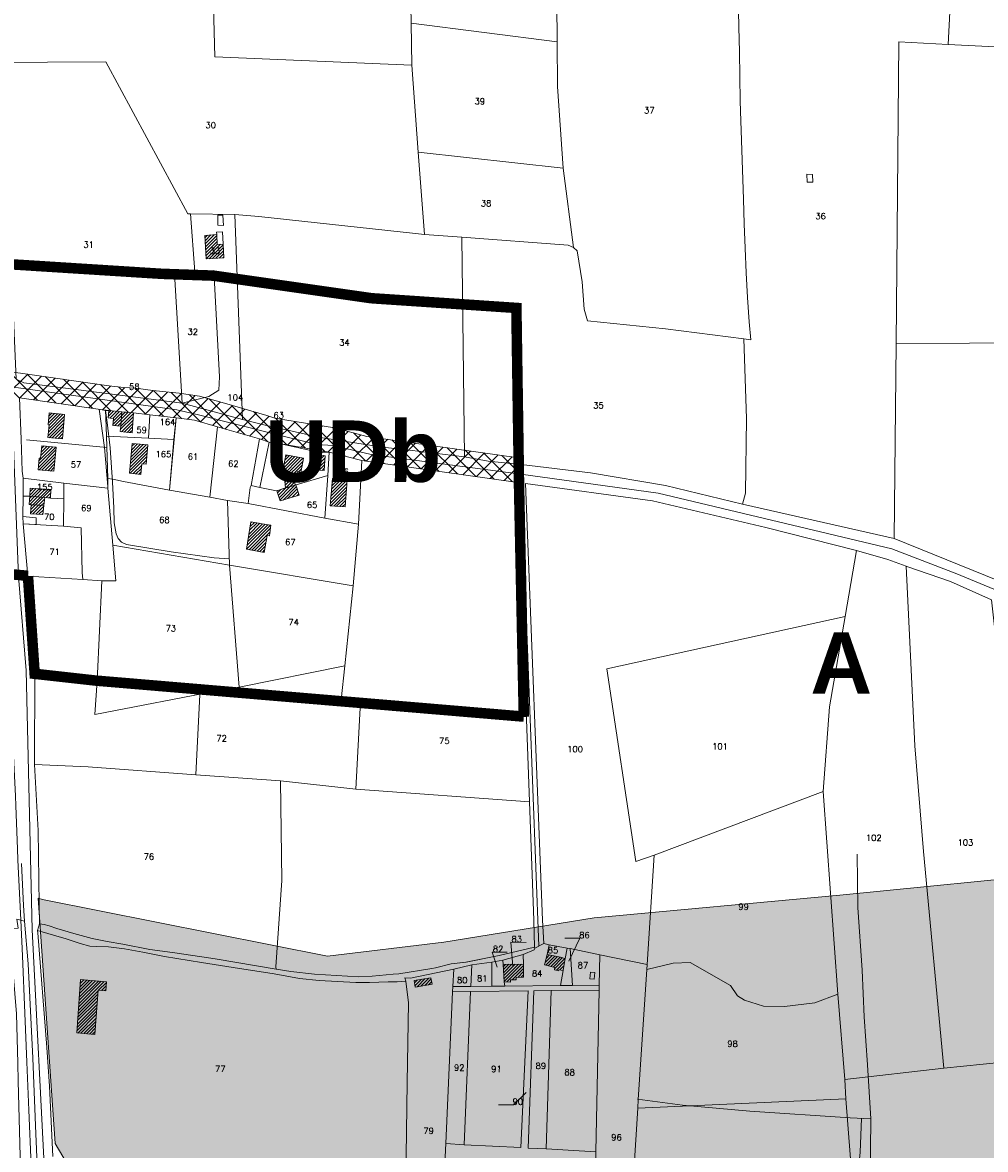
# Model space of a CAD drawing. Header units: metres. Extents: x 578835 to 593571, y 248557 to 255108.
# Tile 92 of 251: x 583772 to 584321, y 251252 to 251895. Entities that reach past the tile are written whole.
import ezdxf

# ---------------------------------------------------------------- set-up
doc = ezdxf.new("R2010")
doc.units = ezdxf.units.M
doc.linetypes.add('CACHEX2', pattern=[0.75, 0.5, -0.25])
doc.linetypes.add('SOLID_LINE', pattern=[0])
for name, color, linetype, lineweight in [('Cad-BATIMENT_BATI_LEGER13', 7, 'SOLID_LINE', 0), ('Cad-BATIMENT_BATI_PRIVE12', 7, 'SOLID_LINE', 0), ('Cad-BATIMENT_BATI_PRIVE12_HACH', 7, 'SOLID_LINE', 0), ('Cad-HYDROGRAPHI_COURS_D_EAU28', 5, 'SOLID_LINE', 0), ('Cad-PARCELLAIRE_PARCELLE1', 250, 'SOLID_LINE', 0), ('Cad-PARCELLAIRE_PARCELLE1_', 250, 'SOLID_LINE', 0), ('Cad-RESEAU_ROUT_AXE_DE_VOIE26', 255, 'SOLID_LINE', 0), ('Cad-RESEAU_ROUT_LIMITE_DE_VOIE_P23', 8, 'SOLID_LINE', 0), ('Cad-SITE_PARTIC_FERROVIAIRE40', 251, 'SOLID_LINE', 0), ('Cad-TOPONYMIE_DETAIL_PARCELLAIR181', 7, 'SOLID_LINE', 0), ('Cad-TOPONYMIE_NUMERO_DE_PARCELL182', 250, 'SOLID_LINE', 0), ('ER', 192, 'Continuous', 18), ('PLU', 7, 'CACHEX2', 5), ('PPRI global - contour', 152, 'Continuous', 5), ('PPRI global - hachures', 152, 'Continuous', 5)]:
    doc.layers.add(name, color=color, linetype=linetype, lineweight=lineweight)
doc.layers.add('PLU nom', color=7, linetype='Continuous')
doc.styles.get("Standard").update_dxf_attribs({"font": 'arialbd_0.ttf', "height": 50})
doc.styles.add('TEXTSTYLE_45_11', font='txt.shx', dxfattribs={"oblique": 50})

msp = doc.modelspace()

# ---------------------------------------------------------------- hatches: boundary and pattern name
at = {"layer": 'Cad-BATIMENT_BATI_PRIVE12_HACH', "ltscale": 0.4}
h = msp.add_hatch(dxfattribs=at)
h.set_pattern_fill('ANSI31', color=256, scale=0.4, style=0)
h.paths.add_polyline_path([(583876.2, 251773.43), (583876.9, 251760.01), (583887.07, 251760.64), (583886.59, 251768.4), (583883.31, 251768.24), (583883, 251773.89)])
h = msp.add_hatch(dxfattribs=at)
h.set_pattern_fill('ANSI31', color=256, scale=0.4, style=0)
h.paths.add_polyline_path([(583794.96, 251657.52), (583796.1, 251671.44), (583787.37, 251672.27), (583786.79, 251665.42), (583787.46, 251665.26), (583786.74, 251658.17)])
h = msp.add_hatch(dxfattribs=at)
h.set_pattern_fill('ANSI31', color=256, scale=0.4, style=0)
h.paths.add_polyline_path([(583823.75, 251665.17), (583828.23, 251664.77), (583828.87, 251672.84), (583821.39, 251673.55), (583821.09, 251669.41), (583824.08, 251669.1)])
h = msp.add_hatch(dxfattribs=at)
h.set_pattern_fill('ANSI31', color=256, scale=0.4, style=0)
h.paths.add_polyline_path([(583834.82, 251660.85), (583835.51, 251672.39), (583828.87, 251672.84), (583828.23, 251664.77), (583827.91, 251661.62)])
h = msp.add_hatch(dxfattribs=at)
h.set_pattern_fill('ANSI31', color=256, scale=0.4, style=0)
h.paths.add_polyline_path([(583790.16, 251638.96), (583791.47, 251652.77), (583783.25, 251653.54), (583782.53, 251646.45), (583781.78, 251646.51), (583781.26, 251639.77)])
h = msp.add_hatch(dxfattribs=at)
h.set_pattern_fill('ANSI31', color=256, scale=0.4, style=0)
h.paths.add_polyline_path([(583842.81, 251643.13), (583843.72, 251654.01), (583834.83, 251654.83), (583833.28, 251637.87), (583839.77, 251637.18), (583840.25, 251643.24)])
h = msp.add_hatch(dxfattribs=at)
h.set_pattern_fill('ANSI31', color=256, scale=0.4, style=0)
h.paths.add_polyline_path([(583931.01, 251638.34), (583932.56, 251646.38), (583922.5, 251648.33), (583921.36, 251642.22), (583921.62, 251642.13), (583920.28, 251635.55), (583921.64, 251635), (583922.19, 251629.47), (583927.73, 251631.16), (583927.41, 251634.03), (583928.09, 251633.87), (583928.99, 251638.85)])
h = msp.add_hatch(dxfattribs=at)
h.set_pattern_fill('ANSI31', color=256, scale=0.4, style=0)
h.paths.add_polyline_path([(583944.26, 251639.45), (583944.88, 251647.86), (583942.8, 251648.13), (583942.88, 251650.04), (583940.83, 251649.97), (583940.73, 251648.3), (583938.9, 251648.36), (583938.31, 251641.74), (583938.72, 251641.77), (583938.72, 251639.77)])
h = msp.add_hatch(dxfattribs=at)
h.set_pattern_fill('ANSI31', color=256, scale=0.4, style=0)
h.paths.add_polyline_path([(583956.23, 251618.71), (583957.41, 251634.09), (583949.01, 251634.94), (583947.68, 251619.33)])
h = msp.add_hatch(dxfattribs=at)
h.set_pattern_fill('ANSI31', color=256, scale=0.4, style=0)
h.paths.add_polyline_path([(583776.34, 251624.76), (583784.88, 251624.13), (583788.13, 251623.74), (583788.46, 251628.56), (583776.61, 251629.35)])
h = msp.add_hatch(dxfattribs=at)
h.set_pattern_fill('ANSI31', color=256, scale=0.4, style=0)
h.paths.add_polyline_path([(583930.02, 251625.44), (583928.13, 251631.3), (583927.73, 251631.16), (583922.19, 251629.47), (583917.29, 251627.83), (583919.09, 251622.07)])
h = msp.add_hatch(dxfattribs=at)
h.set_pattern_fill('ANSI31', color=256, scale=0.4, style=0)
h.paths.add_polyline_path([(583776.34, 251624.76), (583776.08, 251620.06), (583784.44, 251619.53), (583784.88, 251624.13)])
h = msp.add_hatch(dxfattribs=at)
h.set_pattern_fill('ANSI31', color=256, scale=0.4, style=0)
h.paths.add_polyline_path([(583777.24, 251619.93), (583776.85, 251614.76), (583783.88, 251614.35), (583784.44, 251619.53)])
h = msp.add_hatch(dxfattribs=at)
h.set_pattern_fill('ANSI31', color=256, scale=0.4, style=0)
h.paths.add_polyline_path([(583910.08, 251592.79), (583911.68, 251602.29), (583913.17, 251602.19), (583913.9, 251608.26), (583911.14, 251608.7), (583902.52, 251610.21), (583900.04, 251594.51)])
h = msp.add_hatch(dxfattribs=at)
h.set_pattern_fill('ANSI31', color=256, scale=0.4, style=0)
h.paths.add_polyline_path([(584080.52, 251354.43), (584081.76, 251361.23), (584079.92, 251361.63), (584079.98, 251361.86), (584071.42, 251363.6), (584069.95, 251357.67), (584075.84, 251356.16), (584075.53, 251354.91), (584077.97, 251354.33), (584078.17, 251354.9)])
h = msp.add_hatch(dxfattribs=at)
h.set_pattern_fill('ANSI31', color=256, scale=0.4, style=0)
h.paths.add_polyline_path([(584058, 251350.66), (584057.87, 251358.12), (584046.43, 251357.94), (584047.01, 251348.06), (584050.48, 251347.91), (584050.45, 251349.13), (584053.84, 251349.19), (584053.81, 251350.53)])
h = msp.add_hatch(dxfattribs=at)
h.set_pattern_fill('ANSI31', color=256, scale=0.4, style=0)
h.paths.add_polyline_path([(583813.5, 251317.98), (583815.34, 251343.21), (583819.82, 251342.92), (583820.14, 251348.06), (583805.35, 251349.29), (583803.2, 251318.9)])
h = msp.add_hatch(dxfattribs=at)
h.set_pattern_fill('ANSI31', color=256, scale=0.4, style=0)
h.paths.add_polyline_path([(584005.89, 251346.75), (584005.18, 251350.37), (583995.58, 251348.79), (583996.22, 251345.05)])
at = {"layer": 'ER', "ltscale": 0.4}
h = msp.add_hatch(dxfattribs=at)
h.set_pattern_fill('ANSI37', color=256, scale=2, style=0)
h.paths.add_polyline_path([(583665.49, 251709.81), (583644.4, 251712.65), (583629.13, 251716.73), (583586.06, 251723.88), (583544.86, 251730.09), (583544.74, 251730.1), (583546.52, 251728.24), (583533.12, 251730.99), (583532.67, 251731.02), (583523.01, 251729.65), (583523.44, 251731.73), (583514.76, 251732.39), (583484.81, 251729.01), (583436.33, 251722.68), (583424.74, 251720.97), (583402.14, 251720.15), (583395.4, 251721.41), (583389.24, 251710.03), (583382.2, 251712), (583390.48, 251708.08), (583401.1, 251706.11), (583426.02, 251707.01), (583438.26, 251708.81), (583486.5, 251715.11), (583515.02, 251718.33), (583543.28, 251716.17), (583583.87, 251710.05), (583626.17, 251703.03), (583641.65, 251698.89), (583663.16, 251696), (583691.6, 251690.24), (583721.12, 251685.74), (583748.49, 251683.76), (583770.5, 251680.9), (583816.72, 251674.27), (583821.39, 251673.55), (583828.87, 251672.84), (583835.51, 251672.39), (583844.93, 251671.17), (583859.82, 251669.52), (583870.33, 251668.06), (583883.51, 251664.25), (583907.4, 251657.44), (583912.83, 251655.55), (583919.6, 251654.55), (583947.18, 251649.95), (583965.8, 251645.15), (584054.64, 251632.62), (584055.37, 251632.53), (584055.16, 251646.68), (583968.54, 251658.9), (583950.09, 251663.66), (583921.77, 251668.39), (583916.17, 251669.21), (583911.62, 251670.79), (583887.37, 251677.71), (583873.25, 251681.78), (583861.55, 251683.41), (583846.6, 251685.07), (583836.88, 251686.33), (583830, 251686.8), (583823.13, 251687.45), (583818.78, 251688.12), (583772.39, 251694.77), (583749.89, 251697.7), (583722.69, 251699.66), (583694.05, 251704.03)])
at = {"layer": 'PPRI global - hachures', "ltscale": 0.4}
h = msp.add_hatch(dxfattribs=at)
h.set_pattern_fill('ANSI36', color=256, scale=2, style=0)
h.paths.add_polyline_path([(583783.61, 251394.92), (583946.21, 251362.57), (584012.55, 251370.66), (584098.3, 251384.41), (584238.25, 251397.35), (584368.5, 251410.28), (584383.06, 251421.61), (584395.2, 251448.29), (584419.46, 251503.28), (584433.22, 251512.17), (584451.82, 251518.64), (584493.89, 251519.45), (584494.7, 251517.83), (584472.05, 251487.91), (584429.17, 251242.09), (584417.04, 251177.39), (584407.33, 251166.07), (584324.01, 251097.34), (584223.69, 251020.52), (584200.23, 251017.28), (584149.27, 251031.84), (583999.6, 251116.75), (583954.3, 251135.35), (583907.38, 251147.47), (583862.89, 251167.69), (583817.58, 251210.55), (583790.89, 251255.83), (583781.18, 251395.73)])

# ---------------------------------------------------------------- linework, layer by layer
at = {"layer": 'Cad-BATIMENT_BATI_LEGER13'}
for points in [[(583883.66, 251784.87), (583883.64, 251779.19), (583886.77, 251779.11), (583886.54, 251784.89), (583883.66, 251784.87), (583883.66, 251784.87)], [(583883.66, 251784.87), (583883.64, 251779.19), (583886.77, 251779.11), (583886.54, 251784.89), (583883.66, 251784.87), (583883.66, 251784.87)], [(583883.31, 251768.24), (583886.59, 251768.4), (583886.26, 251775.4), (583882.89, 251775.22), (583883, 251773.89), (583883.31, 251768.24), (583883.31, 251768.24)], [(583883.31, 251768.24), (583886.59, 251768.4), (583886.26, 251775.4), (583882.89, 251775.22), (583883, 251773.89), (583883.31, 251768.24), (583883.31, 251768.24)], [(583780.08, 251608.58), (583780.09, 251612.37), (583772.52, 251613.29), (583772.63, 251608.96), (583780.08, 251608.58), (583780.08, 251608.58)], [(583780.08, 251608.58), (583780.09, 251612.37), (583772.52, 251613.29), (583772.63, 251608.96), (583780.08, 251608.58), (583780.08, 251608.58)], [(584098.16, 251349.44), (584098.59, 251353.27), (584096.18, 251353.51), (584095.75, 251349.69), (584098.16, 251349.44), (584098.16, 251349.44)], [(584098.16, 251349.44), (584098.59, 251353.27), (584096.18, 251353.51), (584095.75, 251349.69), (584098.16, 251349.44), (584098.16, 251349.44)]]:
    msp.add_lwpolyline(points, close=True, dxfattribs=at)
at = {"layer": 'Cad-BATIMENT_BATI_PRIVE12'}
for points in [[(583876.2, 251773.43), (583876.9, 251760.01), (583887.07, 251760.64), (583886.59, 251768.4), (583883.31, 251768.24), (583883, 251773.89), (583876.2, 251773.43), (583876.2, 251773.43)], [(583794.96, 251657.52), (583796.1, 251671.44), (583787.37, 251672.27), (583786.79, 251665.42), (583787.46, 251665.26), (583786.74, 251658.17), (583794.96, 251657.52), (583794.96, 251657.52)], [(583823.75, 251665.17), (583828.23, 251664.77), (583828.87, 251672.84), (583821.39, 251673.55), (583821.39, 251673.55), (583821.09, 251669.41), (583824.08, 251669.1), (583823.75, 251665.17), (583823.75, 251665.17)], [(583834.82, 251660.85), (583835.51, 251672.39), (583828.87, 251672.84), (583828.23, 251664.77), (583827.91, 251661.62), (583834.82, 251660.85), (583834.82, 251660.85)], [(583790.16, 251638.96), (583791.47, 251652.77), (583783.25, 251653.54), (583782.53, 251646.45), (583781.78, 251646.51), (583781.26, 251639.77), (583790.16, 251638.96), (583790.16, 251638.96)], [(583842.81, 251643.13), (583843.72, 251654.01), (583834.83, 251654.83), (583833.28, 251637.87), (583839.77, 251637.18), (583840.25, 251643.24), (583842.81, 251643.13), (583842.81, 251643.13)], [(583931.01, 251638.34), (583932.56, 251646.38), (583922.5, 251648.33), (583921.36, 251642.22), (583921.62, 251642.13), (583920.28, 251635.55), (583921.64, 251635), (583922.19, 251629.47), (583927.73, 251631.16), (583927.41, 251634.03), (583928.09, 251633.87), (583928.99, 251638.85), (583931.01, 251638.34), (583931.01, 251638.34)], [(583944.26, 251639.45), (583944.88, 251647.86), (583942.8, 251648.13), (583942.88, 251650.04), (583940.83, 251649.97), (583940.73, 251648.3), (583938.9, 251648.36), (583938.31, 251641.74), (583938.72, 251641.77), (583938.72, 251639.77), (583944.26, 251639.45), (583944.26, 251639.45)], [(583956.23, 251618.71), (583957.41, 251634.09), (583949.01, 251634.94), (583947.68, 251619.33), (583956.23, 251618.71), (583956.23, 251618.71)], [(583776.34, 251624.76), (583784.88, 251624.13), (583788.13, 251623.74), (583788.46, 251628.56), (583776.61, 251629.35), (583776.34, 251624.76), (583776.34, 251624.76)], [(583930.02, 251625.44), (583928.13, 251631.3), (583927.73, 251631.16), (583922.19, 251629.47), (583917.29, 251627.83), (583919.09, 251622.07), (583930.02, 251625.44), (583930.02, 251625.44)], [(583776.34, 251624.76), (583776.08, 251620.06), (583784.44, 251619.53), (583784.88, 251624.13), (583776.34, 251624.76), (583776.34, 251624.76)], [(583777.24, 251619.93), (583776.85, 251614.76), (583783.88, 251614.35), (583784.44, 251619.53), (583777.24, 251619.93), (583777.24, 251619.93)], [(583910.08, 251592.79), (583911.68, 251602.29), (583913.17, 251602.19), (583913.9, 251608.26), (583911.14, 251608.7), (583902.52, 251610.21), (583900.04, 251594.51), (583910.08, 251592.79), (583910.08, 251592.79)], [(584080.52, 251354.43), (584081.76, 251361.23), (584079.92, 251361.63), (584079.98, 251361.86), (584071.42, 251363.6), (584069.95, 251357.67), (584075.84, 251356.16), (584075.53, 251354.91), (584077.97, 251354.33), (584078.17, 251354.9), (584080.52, 251354.43), (584080.52, 251354.43)], [(584058, 251350.66), (584057.87, 251358.12), (584046.43, 251357.94), (584047.01, 251348.06), (584050.48, 251347.91), (584050.45, 251349.13), (584053.84, 251349.19), (584053.81, 251350.53), (584058, 251350.66), (584058, 251350.66)], [(583813.5, 251317.98), (583815.34, 251343.21), (583819.82, 251342.92), (583820.14, 251348.06), (583805.35, 251349.29), (583803.2, 251318.9), (583813.5, 251317.98), (583813.5, 251317.98)], [(584005.89, 251346.75), (584005.18, 251350.37), (583995.58, 251348.79), (583996.22, 251345.05), (584005.89, 251346.75), (584005.89, 251346.75)]]:
    msp.add_lwpolyline(points, close=True, dxfattribs=at)
at = {"layer": 'Cad-HYDROGRAPHI_COURS_D_EAU28'}
msp.add_lwpolyline([(584018.13, 251355.24), (584028.48, 251357.66), (584039.89, 251359.17), (584046.23, 251360.27), (584057.74, 251363.56), (584064.12, 251366.21), (584064.46, 251367.14), (584064.24, 251367.68), (584044.03, 251362.97), (584025.12, 251359.28), (584016.64, 251358.23), (584007.83, 251356.05), (584005.65, 251355.54), (583986.93, 251352.63), (583983.58, 251352.36), (583971.73, 251351.15), (583963.76, 251350.81), (583938.73, 251352.4), (583925.17, 251353.83), (583916.97, 251355.26), (583882.1, 251361.15), (583874.44, 251362.19), (583857.74, 251364.7), (583844.88, 251366.52), (583829.4, 251369.46), (583820.61, 251370.96), (583812.05, 251372.7), (583801.44, 251375.49), (583791.79, 251378.47), (583787.39, 251379.89), (583784.51, 251380.77), (583781.94, 251381), (583780.76, 251377.33), (583797.16, 251372.46), (583805.21, 251369.79), (583810.69, 251368.35), (583814.17, 251368.09), (583821.27, 251368.01), (583830.43, 251366.87), (583840.9, 251364.85), (583853.13, 251362.53), (583874.37, 251359.07), (583892.42, 251356.11), (583915.79, 251352.6), (583930.28, 251349.91), (583941.33, 251348.83), (583962.29, 251347.68), (583970.05, 251347.55), (583980.81, 251348), (583985.84, 251347.97), (583990.75, 251348.39), (583990.27, 251350.23), (583993.57, 251350.18), (584018.13, 251355.24), (584018.13, 251355.24)], close=True, dxfattribs=at)
at = {"layer": 'Cad-PARCELLAIRE_PARCELLE1'}
for points in [[(584184.74, 251994.51), (584188.58, 251993.93), (584305.07, 251977.92), (584300.04, 251882.3), (584388.45, 251877.88), (584395.83, 251877.27), (584483.04, 251870.52), (584483.76, 252079.7), (584484.26, 252143.72), (584484.71, 252191.68), (584484.84, 252210.87), (584354.36, 252239.31), (584225.76, 252280.84), (584216.6, 252232.7), (584219.22, 252232.03), (584214.25, 252187.81), (584208.08, 252140.26), (584202.98, 252108.61), (584200.77, 252092.71), (584198.13, 252077), (584194.96, 252055.67), (584184.93, 251998.09), (584184.74, 251994.51), (584184.74, 251994.51)], [(584076.93, 251958.85), (584076.64, 251950.59), (584077.18, 251883.74), (583993.87, 251894.29), (583992.56, 251961.4), (583993.11, 252012.05), (584003.77, 252010.82), (584049.32, 252011.06), (584049.45, 252014.53), (584079, 252009.08), (584076.93, 251958.85), (584076.93, 251958.85)], [(584001.54, 251773.98), (583996.3, 251774.44), (583906.96, 251784.14), (583893.34, 251785.35), (583868.07, 251785.8), (583866.53, 251785.67), (583819.72, 251872.28), (583786.52, 251872.07), (583760.48, 251872.01), (583759.59, 251896.46), (583757.77, 251952.83), (583811.61, 251957.54), (583873.68, 251961.5), (583879.67, 251961.89), (583881.96, 251875.24), (583994.3, 251870.47), (583997.94, 251820.95), (584001.54, 251773.98), (584001.54, 251773.98)], [(583879.67, 251961.89), (583881.96, 251875.24), (583994.3, 251870.47), (583993.87, 251894.29), (583992.56, 251961.4), (583986.79, 251963.36), (583922.63, 251964.69), (583879.67, 251961.89), (583879.67, 251961.89)], [(584080.57, 251811.68), (583997.94, 251820.95), (583994.3, 251870.47), (583993.87, 251894.29), (584077.18, 251883.74), (584077.33, 251858.35), (584080.57, 251811.68), (584080.57, 251811.68)], [(584395.83, 251877.27), (584396.02, 251712.31), (584270.44, 251711.73), (584271.9, 251883.74), (584300.04, 251882.3), (584388.45, 251877.88), (584395.83, 251877.27), (584395.83, 251877.27)], [(583870.53, 251752.57), (583858.97, 251751.71), (583863.25, 251677.83), (583781.91, 251688.32), (583772.91, 251689.46), (583768.71, 251691.45), (583766.31, 251743.86), (583763.72, 251799.61), (583760.48, 251872.01), (583786.52, 251872.07), (583819.72, 251872.28), (583866.53, 251785.67), (583868.07, 251785.8), (583870.53, 251752.57), (583870.53, 251752.57)], [(584080.57, 251811.68), (583997.94, 251820.95), (584001.54, 251773.98), (584022.77, 251772.41), (584083.4, 251767.9), (584086.48, 251766.59), (584080.57, 251811.68), (584080.57, 251811.68)], [(583893.34, 251785.35), (583897.66, 251668.44), (583863.25, 251677.83), (583878.51, 251681.67), (583884.22, 251685.26), (583884.49, 251692.87), (583881.33, 251753.47), (583870.53, 251752.57), (583868.07, 251785.8), (583893.34, 251785.35), (583893.34, 251785.35)], [(584024.24, 251647.24), (583993, 251651.11), (583977.46, 251652.7), (583942.21, 251658.22), (583909.87, 251665.45), (583897.66, 251668.44), (583893.34, 251785.35), (583906.96, 251784.14), (583996.3, 251774.44), (584001.54, 251773.98), (584022.77, 251772.41), (584024.24, 251647.24), (584024.24, 251647.24)], [(583886.26, 251775.4), (583882.89, 251775.22), (583883, 251773.89), (583876.2, 251773.43), (583876.9, 251760.01), (583887.07, 251760.64), (583886.59, 251768.4), (583886.26, 251775.4), (583886.26, 251775.4)], [(584183.66, 251714.4), (584138.99, 251720.26), (584094.43, 251724.79), (584092.48, 251731.3), (584091.34, 251746.93), (584088.55, 251764.53), (584086.48, 251766.59), (584083.4, 251767.9), (584022.77, 251772.41), (584024.24, 251647.24), (584037.87, 251644.82), (584056.58, 251642.92), (584096.07, 251638.09), (584138.96, 251630.86), (584182.88, 251620.26), (584184.59, 251626.42), (584185.05, 251669.15), (584183.66, 251714.4), (584183.66, 251714.4)], [(583870.53, 251752.57), (583858.97, 251751.71), (583863.25, 251677.83), (583878.51, 251681.67), (583884.22, 251685.26), (583884.49, 251692.87), (583881.33, 251753.47), (583870.53, 251752.57), (583870.53, 251752.57)], [(584270.44, 251711.73), (584396.02, 251712.31), (584396.04, 251668.73), (584396.47, 251549.15), (584269.25, 251600.72), (584270.44, 251711.73), (584270.44, 251711.73)], [(583795.82, 251632.29), (583772.58, 251635.14), (583772.09, 251639.12), (583771.48, 251657.23), (583770.5, 251680.9), (583816.72, 251674.27), (583819.66, 251673.64), (583819.76, 251669.52), (583820.05, 251659.06), (583820.83, 251634.94), (583820.97, 251629.38), (583795.82, 251632.29), (583795.82, 251632.29)], [(583820.05, 251659.06), (583844.14, 251657.84), (583844.93, 251671.17), (583835.51, 251672.39), (583828.87, 251672.84), (583828.23, 251664.77), (583823.75, 251665.17), (583824.08, 251669.1), (583821.09, 251669.41), (583821.39, 251673.55), (583819.66, 251673.64), (583819.76, 251669.52), (583820.05, 251659.06), (583820.05, 251659.06)], [(583821.39, 251673.55), (583821.09, 251669.41), (583824.08, 251669.1), (583823.75, 251665.17), (583828.23, 251664.77), (583828.87, 251672.84), (583821.39, 251673.55), (583821.39, 251673.55)], [(583844.93, 251671.17), (583844.14, 251657.84), (583858.63, 251657.05), (583859.82, 251669.52), (583844.93, 251671.17), (583844.93, 251671.17)], [(583859.82, 251669.52), (583870.33, 251668.06), (583883.51, 251664.25), (583879.01, 251624.3), (583856.01, 251628.29), (583859.82, 251669.52), (583859.82, 251669.52)], [(583820.05, 251659.06), (583844.14, 251657.84), (583858.63, 251657.05), (583856.01, 251628.29), (583829.87, 251633.25), (583823.84, 251634.41), (583820.83, 251634.94), (583820.05, 251659.06), (583820.05, 251659.06)], [(583879.01, 251624.3), (583883.51, 251664.25), (583907.4, 251657.44), (583902.69, 251630.96), (583902.04, 251629.79), (583900.92, 251620.56), (583889.06, 251622.36), (583879.01, 251624.3), (583879.01, 251624.3)], [(583907.57, 251629.8), (583912.83, 251655.55), (583907.4, 251657.44), (583902.69, 251630.96), (583907.57, 251629.8), (583907.57, 251629.8)], [(583912.83, 251655.55), (583919.6, 251654.55), (583940.83, 251649.97), (583947.18, 251649.95), (583946.4, 251636.62), (583928.38, 251631.32), (583917.13, 251627.82), (583907.57, 251629.8), (583912.83, 251655.55), (583912.83, 251655.55)], [(583946.4, 251636.62), (583947.18, 251649.95), (583965.8, 251645.15), (583963.88, 251608.87), (583944.56, 251612.27), (583946.4, 251636.62), (583946.4, 251636.62)], [(583919.31, 251462.47), (583962.4, 251457.82), (583964.9, 251507.85), (583953.95, 251508.72), (583956.12, 251528.08), (583960.8, 251573.73), (583963.88, 251608.87), (583965.8, 251645.15), (584054.64, 251632.62), (584063.77, 251383.13), (584064.24, 251367.68), (584044.03, 251362.97), (584025.21, 251359.29), (584016.64, 251358.23), (584007.83, 251356.05), (584005.65, 251355.54), (583986.93, 251352.63), (583983.58, 251352.36), (583971.73, 251351.15), (583963.76, 251350.81), (583938.73, 251352.4), (583925.17, 251353.83), (583916.97, 251355.26), (583916.79, 251356.48), (583920.1, 251405.69), (583919.31, 251462.47), (583919.31, 251462.47)], [(583772.54, 251624.89), (583776.34, 251624.76), (583784.88, 251624.13), (583788.13, 251623.74), (583795.76, 251623.26), (583795.82, 251632.29), (583772.58, 251635.14), (583772.54, 251624.89), (583772.54, 251624.89)], [(583823.68, 251596.83), (583890.32, 251585.56), (583889.06, 251622.36), (583879.01, 251624.3), (583856.01, 251628.29), (583829.87, 251633.25), (583823.84, 251634.41), (583820.83, 251634.94), (583820.97, 251629.38), (583823.68, 251596.83), (583823.68, 251596.83)], [(583900.92, 251620.56), (583902.04, 251629.79), (583902.69, 251630.96), (583907.57, 251629.8), (583917.13, 251627.82), (583928.38, 251631.32), (583946.4, 251636.62), (583944.56, 251612.27), (583900.92, 251620.56), (583900.92, 251620.56)], [(583795.76, 251623.26), (583795.65, 251607.76), (583805.71, 251606.7), (583806.26, 251581.33), (583806.69, 251577.25), (583817.46, 251576.58), (583825.39, 251576.46), (583823.68, 251596.83), (583820.97, 251629.38), (583795.82, 251632.29), (583795.76, 251623.26), (583795.76, 251623.26)], [(584069.5, 251369.78), (584068.81, 251383.1), (584059.14, 251632.1), (584131.52, 251622.09), (584196.1, 251606.98), (584247.82, 251593.8), (584241.39, 251556.26), (584105.39, 251526.39), (584122.08, 251416.54), (584132.4, 251420.29), (584128.38, 251357.87), (584101.53, 251363.43), (584084.5, 251366.91), (584082.92, 251367.11), (584072.62, 251369.04), (584069.5, 251369.78), (584069.5, 251369.78)], [(583772.63, 251608.96), (583772.52, 251613.29), (583772.54, 251624.89), (583776.34, 251624.76), (583784.88, 251624.13), (583788.13, 251623.74), (583795.76, 251623.26), (583795.65, 251607.76), (583772.63, 251608.96), (583772.63, 251608.96)], [(583889.06, 251622.36), (583890.32, 251585.56), (583960.8, 251573.73), (583963.88, 251608.87), (583944.56, 251612.27), (583900.92, 251620.56), (583889.06, 251622.36), (583889.06, 251622.36)], [(583775.36, 251579.2), (583772.63, 251608.96), (583795.65, 251607.76), (583805.71, 251606.7), (583806.26, 251581.33), (583806.69, 251577.25), (583775.36, 251579.2), (583775.36, 251579.2)], [(583895.88, 251516.03), (583886.36, 251514.45), (583813.52, 251500.34), (583814.79, 251519.62), (583817.46, 251576.58), (583825.39, 251576.46), (583823.68, 251596.83), (583890.32, 251585.56), (583895.88, 251516.03), (583895.88, 251516.03)], [(584228.87, 251456.45), (584232.43, 251504.68), (584241.39, 251556.26), (584247.82, 251593.8), (584265.72, 251588.72), (584276.09, 251584.91), (584281.19, 251482.44), (584285.97, 251422.31), (584297.61, 251298.77), (584241.1, 251292.38), (584237.29, 251341), (584228.87, 251456.45), (584228.87, 251456.45)], [(583890.32, 251585.56), (583960.8, 251573.73), (583956.12, 251528.08), (583895.88, 251516.03), (583890.32, 251585.56), (583890.32, 251585.56)], [(584297.61, 251298.77), (584285.97, 251422.31), (584281.19, 251482.44), (584276.09, 251584.91), (584276.6, 251584.72), (584301.39, 251576.21), (584324.84, 251565.8), (584353.77, 251304.58), (584297.61, 251298.77), (584297.61, 251298.77)], [(583779.13, 251471.83), (583779.18, 251523.56), (583775.36, 251579.2), (583806.69, 251577.25), (583817.46, 251576.58), (583814.79, 251519.62), (583813.52, 251500.34), (583886.36, 251514.45), (583895.88, 251516.03), (583956.12, 251528.08), (583953.95, 251508.72), (583964.9, 251507.85), (583962.4, 251457.82), (583919.31, 251462.47), (583871.05, 251465.91), (583809.66, 251470.48), (583779.13, 251471.83), (583779.13, 251471.83)], [(584132.4, 251420.29), (584122.08, 251416.54), (584105.39, 251526.39), (584241.39, 251556.26), (584232.43, 251504.68), (584228.87, 251456.45), (584132.4, 251420.29), (584132.4, 251420.29)], [(583779.13, 251471.83), (583809.66, 251470.48), (583871.05, 251465.91), (583919.31, 251462.47), (583920.1, 251405.69), (583916.79, 251356.48), (583916.97, 251355.26), (583882.1, 251361.15), (583874.44, 251362.19), (583857.74, 251364.7), (583844.88, 251366.52), (583829.4, 251369.46), (583820.61, 251370.96), (583812.05, 251372.7), (583801.44, 251375.49), (583791.79, 251378.47), (583787.39, 251379.89), (583784.51, 251380.77), (583781.94, 251381), (583781.76, 251392.02), (583781.11, 251434.32), (583779.13, 251471.83), (583779.13, 251471.83)], [(584228.87, 251456.45), (584132.4, 251420.29), (584128.38, 251357.87), (584128.21, 251354.96), (584143.32, 251358.56), (584152.92, 251359.03), (584175.95, 251345.91), (584179.98, 251340.11), (584183.91, 251337.54), (584194.75, 251334.1), (584206.71, 251333.99), (584224.1, 251336), (584237.29, 251341), (584228.87, 251456.45), (584228.87, 251456.45)], [(583769.6, 251301.61), (583769.72, 251291.35), (583772.07, 251205.94), (583772.03, 251199.48), (583780.15, 251198.92), (583781.16, 251230.34), (583779.79, 251261.44), (583778.19, 251304.44), (583775.42, 251358.27), (583773.47, 251382.63), (583769.09, 251383.71), (583769.69, 251378.53), (583766.9, 251378.4), (583764.86, 251379.12), (583764.95, 251376.12), (583768.9, 251329.86), (583769.6, 251301.61), (583769.6, 251301.61)], [(584046.23, 251360.27), (584057.74, 251363.56), (584057.87, 251358.12), (584058, 251350.66), (584053.81, 251350.53), (584053.84, 251349.19), (584050.45, 251349.13), (584050.48, 251347.91), (584047.01, 251348.06), (584046.35, 251357.93), (584046.23, 251360.27), (584046.23, 251360.27)], [(584057.74, 251363.56), (584064.12, 251366.21), (584064.46, 251367.14), (584069.5, 251369.78), (584072.62, 251369.04), (584071.42, 251363.6), (584069.95, 251357.67), (584075.84, 251356.16), (584075.53, 251354.91), (584077.97, 251354.33), (584078.17, 251354.9), (584080.52, 251354.43), (584079.1, 251345.84), (584047.22, 251345.52), (584047.01, 251348.06), (584050.48, 251347.91), (584050.45, 251349.13), (584053.84, 251349.19), (584053.81, 251350.53), (584058, 251350.66), (584057.87, 251358.12), (584057.74, 251363.56), (584057.74, 251363.56)], [(584080.52, 251354.43), (584078.17, 251354.9), (584077.97, 251354.33), (584075.53, 251354.91), (584075.84, 251356.16), (584069.95, 251357.67), (584071.42, 251363.6), (584072.62, 251369.04), (584082.92, 251367.11), (584081.76, 251361.23), (584080.52, 251354.43), (584080.52, 251354.43)], [(584085.84, 251345.96), (584079.1, 251345.84), (584080.52, 251354.43), (584081.76, 251361.23), (584082.92, 251367.11), (584084.5, 251366.91), (584085.84, 251345.96), (584085.84, 251345.96)], [(584085.84, 251345.96), (584084.5, 251366.91), (584101.53, 251363.43), (584101.16, 251346.13), (584085.84, 251345.96), (584085.84, 251345.96)], [(584017.72, 251345.29), (584018.13, 251355.24), (584028.48, 251357.66), (584027.93, 251345.36), (584017.72, 251345.29), (584017.72, 251345.29)], [(584039.96, 251345.47), (584027.93, 251345.36), (584028.48, 251357.66), (584039.89, 251359.17), (584039.96, 251345.47), (584039.96, 251345.47)], [(584039.89, 251359.17), (584046.23, 251360.27), (584046.35, 251357.93), (584047.01, 251348.06), (584047.22, 251345.52), (584039.96, 251345.47), (584039.89, 251359.17), (584039.89, 251359.17)], [(584099.28, 251251.21), (584101.06, 251343.32), (584101.16, 251346.13), (584101.53, 251363.43), (584128.38, 251357.87), (584128.21, 251354.96), (584125.07, 251306.66), (584123.42, 251280.99), (584123.17, 251276.07), (584120.83, 251239.98), (584114.31, 251138.32), (584097.2, 251142.91), (584099.22, 251247.98), (584099.28, 251251.21), (584099.28, 251251.21)], [(584123.17, 251276.07), (584241.69, 251281.39), (584241.1, 251292.38), (584237.29, 251341), (584224.1, 251336), (584206.71, 251333.99), (584194.75, 251334.1), (584183.91, 251337.54), (584179.98, 251340.11), (584175.95, 251345.91), (584152.92, 251359.03), (584143.32, 251358.56), (584128.21, 251354.96), (584125.07, 251306.66), (584123.42, 251280.99), (584123.17, 251276.07), (584123.17, 251276.07)], [(583990.75, 251348.39), (583990.27, 251350.23), (583993.57, 251350.18), (584018.13, 251355.24), (584017.72, 251345.29), (584017.55, 251342.37), (584013.74, 251255.78), (584013.54, 251252.19), (584009.59, 251163.35), (583989.78, 251167.5), (583989.3, 251185.18), (583990.02, 251205.09), (583990.53, 251223.63), (583990.92, 251234.8), (583991.53, 251290.71), (583992.36, 251336.04), (583990.75, 251348.39), (583990.75, 251348.39)], [(584013.74, 251255.78), (584017.55, 251342.37), (584027.77, 251342.44), (584024.1, 251255.19), (584013.74, 251255.78), (584013.74, 251255.78)], [(584027.77, 251342.44), (584024.1, 251255.19), (584056.38, 251253.55), (584060.63, 251342.85), (584027.77, 251342.44), (584027.77, 251342.44)], [(584070.96, 251252.75), (584060.62, 251253.23), (584063.92, 251342.9), (584073.64, 251343.04), (584070.96, 251252.75), (584070.96, 251252.75)], [(584099.28, 251251.21), (584070.96, 251252.75), (584073.64, 251343.04), (584101.06, 251343.32), (584099.28, 251251.21), (584099.28, 251251.21)], [(584241.69, 251281.39), (584241.1, 251292.38), (584297.61, 251298.77), (584353.77, 251304.58), (584373.45, 251136.01), (584342.99, 251111.95), (584312.82, 251088.14), (584297.44, 251076.82), (584292.41, 251072.95), (584278.14, 251061.28), (584263.29, 251049.45), (584259.57, 251046.68), (584255.4, 251105.52), (584241.69, 251281.39), (584241.69, 251281.39)], [(584114.31, 251138.32), (584120.83, 251239.98), (584123.17, 251276.07), (584241.69, 251281.39), (584255.4, 251105.52), (584222.74, 251114.39), (584114.31, 251138.32), (584114.31, 251138.32)]]:
    msp.add_lwpolyline(points, close=True, dxfattribs=at)
for points in [[(584305.07, 251977.92), (584300.04, 251882.3), (584300.04, 251882.3), (584300.04, 251882.3), (584271.9, 251883.74), (584270.44, 251711.73), (584269.25, 251600.72), (584182.88, 251620.26), (584184.59, 251626.42), (584185.05, 251669.15), (584183.66, 251714.4), (584187.67, 251713.84), (584186.64, 251724.13), (584185.72, 251738.1), (584184.96, 251752.08), (584184.37, 251766.07), (584183.78, 251780.07), (584183.36, 251794.08), (584182.49, 251822.09), (584181.56, 251850), (584181.04, 251878.04), (584180.77, 251892.07), (584180.25, 251920)], [(584180.25, 251920), (584180.77, 251892.07), (584181.04, 251878.04), (584181.56, 251850), (584182.49, 251822.09), (584183.36, 251794.08), (584183.78, 251780.07), (584184.37, 251766.07), (584184.96, 251752.08), (584185.72, 251738.1), (584186.64, 251724.13), (584187.67, 251713.84), (584183.66, 251714.4), (584138.99, 251720.26), (584094.43, 251724.79), (584092.48, 251731.3), (584091.34, 251746.93), (584088.55, 251764.53), (584086.48, 251766.59), (584080.57, 251811.68), (584077.33, 251858.35), (584077.18, 251883.74), (584076.64, 251950.59)], [(583769.09, 251383.71), (583773.47, 251382.63), (583772.73, 251391.48), (583771.64, 251415.36)], [(583789.53, 251248.54), (583787.6, 251288.5), (583786.16, 251310.56), (583780.95, 251376.01), (583780.76, 251377.33), (583797.16, 251372.46), (583805.21, 251369.79), (583810.69, 251368.35), (583814.17, 251368.09), (583821.27, 251368.01), (583830.43, 251366.87), (583840.9, 251364.85), (583853.13, 251362.53), (583874.37, 251359.07), (583892.42, 251356.11), (583915.79, 251352.6), (583930.28, 251349.91), (583941.33, 251348.83), (583962.29, 251347.68), (583970.05, 251347.55), (583980.81, 251348), (583985.84, 251347.97), (583990.75, 251348.39), (583992.36, 251336.04), (583991.53, 251290.71), (583990.92, 251234.8)], [(584099.28, 251251.21), (584070.96, 251252.75), (584060.62, 251253.23), (584063.92, 251342.9), (584073.64, 251343.04), (584101.06, 251343.32), (584101.16, 251346.13), (584085.84, 251345.96), (584079.1, 251345.84), (584047.22, 251345.52), (584039.96, 251345.47), (584027.93, 251345.36), (584017.72, 251345.29), (584017.55, 251342.37), (584027.77, 251342.44), (584060.63, 251342.85), (584056.38, 251253.55), (584024.1, 251255.19), (584024.1, 251255.19), (584024.1, 251255.19), (584013.74, 251255.78), (584013.54, 251252.19)]]:
    msp.add_lwpolyline(points, dxfattribs=at)
at = {"layer": 'Cad-PARCELLAIRE_PARCELLE1_'}
msp.add_lwpolyline([(583886.26, 251775.4), (583882.89, 251775.22), (583883, 251773.89), (583876.2, 251773.43), (583876.9, 251760.01), (583887.07, 251760.64), (583886.59, 251768.4), (583886.26, 251775.4), (583886.26, 251775.4)], close=True, dxfattribs=at)
at = {"layer": 'Cad-RESEAU_ROUT_AXE_DE_VOIE26'}
msp.add_line((584056.34, 251637.25), (584066.63, 251368.29), dxfattribs=at)
msp.add_line((584056.34, 251637.25), (584066.63, 251368.29), dxfattribs=at)
for points in [[(583765.77, 251687.09), (583770, 251579.07), (583774.39, 251525.38), (583777.79, 251377.69), (583785.12, 251232.51), (583783.95, 251198.23), (583782.23, 251169.07), (583773.02, 251105.47), (583754.84, 251053.44), (583741.87, 251018.82), (583641.38, 250771.08), (583634.14, 250772.29), (583597.08, 250776.85), (583377.64, 250797.07), (583331.13, 250800.06), (583310.64, 250799.83)], [(583765.77, 251687.09), (583770, 251579.07), (583774.39, 251525.38), (583777.79, 251377.69), (583785.12, 251232.51), (583783.95, 251198.23), (583782.23, 251169.07), (583773.02, 251105.47), (583754.84, 251053.44), (583741.87, 251018.82), (583641.38, 250771.08), (583634.14, 250772.29), (583597.08, 250776.85), (583377.64, 250797.07), (583331.13, 250800.06), (583310.64, 250799.83)], [(583765.77, 251687.09), (583770, 251579.07), (583774.39, 251525.38), (583777.79, 251377.69), (583785.12, 251232.51), (583783.95, 251198.23), (583782.23, 251169.07), (583773.02, 251105.47), (583754.84, 251053.44), (583741.87, 251018.82), (583641.38, 250771.08), (583634.14, 250772.29), (583597.08, 250776.85), (583377.64, 250797.07), (583331.13, 250800.06), (583310.64, 250799.83)], [(584526.66, 251514.81), (584503.01, 251522.13), (584434.17, 251535.08), (584408.11, 251540.83), (584331.73, 251569.47), (584305.09, 251580.56), (584268.06, 251594.7), (584134.77, 251626.44), (584056.34, 251637.25), (583971.09, 251648.52), (583949.37, 251653.59), (583940.1, 251654.24), (583914.09, 251660.74), (583872.54, 251671.21), (583860.16, 251674.06), (583765.77, 251687.09)], [(584331.73, 251569.47), (584305.09, 251580.56), (584268.06, 251594.7), (584134.77, 251626.44), (584056.34, 251637.25), (583971.09, 251648.52), (583949.37, 251653.59), (583940.1, 251654.24), (583914.09, 251660.74), (583872.54, 251671.21), (583860.16, 251674.06), (583765.77, 251687.09)], [(584526.66, 251514.81), (584503.01, 251522.13), (584434.17, 251535.08), (584408.11, 251540.83), (584331.73, 251569.47), (584305.09, 251580.56), (584268.06, 251594.7), (584134.77, 251626.44), (584056.34, 251637.25), (583971.09, 251648.52), (583949.37, 251653.59), (583940.1, 251654.24), (583914.09, 251660.74), (583872.54, 251671.21), (583860.16, 251674.06), (583765.77, 251687.09)], [(584331.73, 251569.47), (584305.09, 251580.56), (584268.06, 251594.7), (584134.77, 251626.44), (584056.34, 251637.25), (583971.09, 251648.52), (583949.37, 251653.59), (583940.1, 251654.24), (583914.09, 251660.74), (583872.54, 251671.21), (583860.16, 251674.06), (583765.77, 251687.09)]]:
    msp.add_lwpolyline(points, dxfattribs=at)
at = {"layer": 'Cad-RESEAU_ROUT_LIMITE_DE_VOIE_P23'}
for p, q in [((583820.28, 251652.5), (583774.58, 251656.89)), ((583873.54, 251515.58), (583871.03, 251465.95)), ((584059.56, 251499.11), (583964.9, 251507.85)), ((584061.34, 251450.62), (583962.38, 251457.81))]:
    msp.add_line(p, q, dxfattribs=at)
for points in [[(584222.79, 251808.18), (584219.58, 251808.24), (584219.63, 251803.75), (584223.01, 251803.78), (584222.79, 251808.18)], [(583816.04, 251674.34), (583818.97, 251652.62), (583820.92, 251630.4)], [(583819.63, 251673.68), (583820.44, 251666.73), (583822.32, 251652.37), (583823.64, 251632.74), (583824.41, 251618.13), (583824.57, 251609.66), (583825.61, 251603.26), (583826.74, 251600.6), (583828.76, 251598.66), (583831.58, 251597.34), (583857.04, 251593.07), (583881.56, 251589.65), (583890.24, 251589.07)], [(583953.95, 251508.7), (583895.65, 251513.38), (583779.16, 251523.52)], [(584248.25, 251420.84), (584248.67, 251390.3), (584251.05, 251354.59), (584252.19, 251328.13), (584254.04, 251300.75), (584255.93, 251269.9)], [(584289.83, 251114.26), (584289.08, 251118.23), (584287.37, 251119.82), (584284.79, 251120.23), (584271.49, 251120.22), (584268.11, 251129.1), (584262.4, 251145.29), (584258.66, 251157.87), (584256.64, 251173.47), (584255.79, 251191.36), (584255.48, 251216.87), (584255.93, 251269.9), (584244.16, 251270.5), (584187, 251274.3), (584148.64, 251277.71), (584122.93, 251281.05)], [(584223, 251114.36), (584226.18, 251141.47), (584227.91, 251144.08), (584234.38, 251152.05), (584236.81, 251152.77), (584241.69, 251157.72), (584242.48, 251163.26), (584244.1, 251180.92), (584245.62, 251200.68), (584247.45, 251225.5), (584249.86, 251250.96), (584250.69, 251270.16)]]:
    msp.add_lwpolyline(points, dxfattribs=at)
at = {"layer": 'Cad-SITE_PARTIC_FERROVIAIRE40'}
msp.add_lwpolyline([(583777.1, 251243.37), (583775.79, 251274.92), (583774.67, 251302.14), (583773.57, 251330.14), (583772.16, 251362.79), (583771.2, 251383.11), (583769.65, 251417.54), (583769.46, 251423.77), (583768.48, 251448.32), (583768.18, 251453.98), (583767.11, 251476.63), (583765.75, 251510.62), (583764.4, 251540.6), (583764.12, 251548.05), (583762.86, 251577.93), (583762.63, 251583.6), (583761.74, 251606.04), (583760.28, 251638.46), (583759.03, 251668.24), (583758.32, 251683.67), (583758.32, 251683.67)], dxfattribs=at)
at = {"layer": 'Cad-TOPONYMIE_DETAIL_PARCELLAIR181'}
for points in [[(584059.39, 251370.5), (584050.65, 251370.55), (584051.88, 251356.72), (584051.88, 251356.72)], [(584081.45, 251372.9), (584090.11, 251372.85), (584083.86, 251359.84), (584083.86, 251359.84)], [(584048.64, 251364.93), (584039.99, 251364.87), (584042.93, 251356.42), (584042.93, 251356.42)], [(584043.63, 251277.9), (584052.29, 251277.94), (584059.45, 251284.89), (584059.45, 251284.89)]]:
    msp.add_lwpolyline(points, dxfattribs=at)
at = {"layer": 'ER', "ltscale": 0.4}
msp.add_lwpolyline([(583770.5, 251680.9), (583816.72, 251674.27), (583821.39, 251673.55), (583828.87, 251672.84), (583835.51, 251672.39), (583844.93, 251671.17), (583859.82, 251669.52), (583870.33, 251668.06), (583883.51, 251664.25), (583907.4, 251657.44), (583912.83, 251655.55), (583919.6, 251654.55), (583947.18, 251649.95), (583965.8, 251645.15), (584054.64, 251632.62), (584055.37, 251632.53), (584055.16, 251646.68), (583968.54, 251658.9), (583950.09, 251663.66), (583921.77, 251668.39), (583916.17, 251669.21), (583911.62, 251670.79), (583887.37, 251677.71), (583873.25, 251681.78), (583861.55, 251683.41), (583846.6, 251685.07), (583836.88, 251686.33), (583830, 251686.8), (583823.13, 251687.45), (583818.78, 251688.12), (583772.39, 251694.77), (583749.89, 251697.7)], dxfattribs=at)
at = {"layer": 'PLU', "color": 7, "ltscale": 2, "const_width": 6}
for points in [[(583753.75, 251757.7), (583851.64, 251751.52), (583881.01, 251750.49), (583971.18, 251737.62), (584053.88, 251732.08), (584053.88, 251732.08), (584055.39, 251631.15), (584055.39, 251631.15), (584058.14, 251499.15)], [(583753.16, 251639.41), (583757.19, 251581.1), (583775.37, 251579.4)]]:
    msp.add_lwpolyline(points, dxfattribs=at)
at = {"layer": 'PLU', "ltscale": 2, "const_width": 6}
msp.add_lwpolyline([(583775.36, 251579.2), (583779.18, 251523.56), (583814.79, 251519.62), (584058.14, 251499.15)], dxfattribs=at)
at = {"layer": 'PPRI global - contour'}
msp.add_lwpolyline([(584324.01, 251097.34), (584223.69, 251020.52), (584200.23, 251017.28), (584149.27, 251031.84), (583999.6, 251116.75), (583954.3, 251135.35), (583907.38, 251147.47), (583862.89, 251167.69), (583817.58, 251210.55), (583790.89, 251255.83), (583781.18, 251395.73), (583783.61, 251394.92), (583946.21, 251362.57), (584012.55, 251370.66), (584098.3, 251384.41), (584238.25, 251397.35), (584368.5, 251410.28)], dxfattribs=at).dxf.unprotected_set("ltscale", 0)

# ---------------------------------------------------------------- texts
at = {"layer": 'Cad-TOPONYMIE_NUMERO_DE_PARCELL182', "style": 'TEXTSTYLE_45_11'}
for s, p in [('39', (584030, 251848.15)), ('37', (584126.67, 251842.96)), ('30', (583876.53, 251834.55)), ('38', (584033.59, 251789.93)), ('36', (584224.37, 251782.68)), ('31', (583806.96, 251766.43)), ('33', (583879.06, 251762.86)), ('32', (583866.34, 251716.77)), ('34', (583952.84, 251710.61)), ('58', (583833.01, 251685.45)), ('104', (583889.08, 251679.32)), ('35', (584097.7, 251674.78)), ('63', (583915.33, 251669.14)), ('164', (583850.44, 251665.34)), ('59', (583837.17, 251660.82)), ('165', (583848.1, 251647.03)), ('61', (583866.47, 251645.61)), ('64', (583913.25, 251642.77)), ('57', (583799.75, 251641.09)), ('62', (583889.48, 251641.56)), ('66', (583952.39, 251637)), ('155', (583780.41, 251628.27)), ('65', (583934.39, 251618.11)), ('70', (583784.47, 251611.28)), ('69', (583805.65, 251616.28)), ('68', (583850.15, 251609.52)), ('71', (583787.62, 251591.37)), ('67', (583921.98, 251596.91)), ('73', (583853.79, 251547.73)), ('74', (583923.85, 251551.25)), ('72', (583882.8, 251485.06)), ('75', (584009.8, 251483.62)), ('100', (584082.86, 251478.92)), ('101', (584165.53, 251480.47)), ('102', (584253.23, 251428.38)), ('103', (584305.47, 251425.67)), ('76', (583841.28, 251417.6)), ('99', (584180.47, 251389.09)), ('86', (584089.69, 251372.92)), ('83', (584051.1, 251370.64)), ('82', (584040.43, 251365.02)), ('85', (584071.78, 251364.29)), ('87', (584088.82, 251355.68)), ('80', (584019.99, 251347.26)), ('81', (584031.41, 251348.21)), ('84', (584062.75, 251351.05)), ('98', (584174.17, 251310.98)), ('77', (583882.09, 251296.73)), ('92', (584018.3, 251297.4)), ('91', (584039.51, 251296.61)), ('89', (584064.83, 251298.39)), ('88', (584081.25, 251294.74)), ('90', (584051.7, 251278.01)), ('79', (584000.82, 251261.39)), ('96', (584107.98, 251257.62))]:
    msp.add_text(s, height=3.491, rotation=359.58868, dxfattribs=at).set_placement(p)
at = {"layer": 'PLU nom', "char_height": 35, "width": 195.3422, "attachment_point": 2}
for s, insert in [('UDb', (583960.86, 251667.93)), ('A', (584239.15, 251547.15))]:
    msp.add_mtext(s, dxfattribs=dict(at, insert=insert))

doc.saveas('drawing.dxf')
